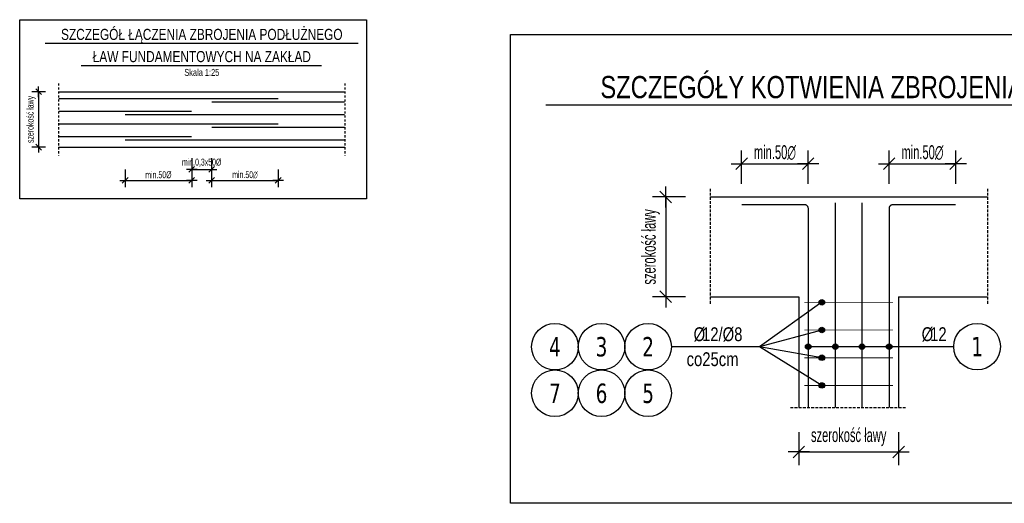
# Model space of a CAD drawing. Header units: millimetres. Extents: x -12415 to -10748, y 12360 to 13401.
# Tile 1 of 6: x -12374 to -11486, y 12360 to 12796. Entities that reach past the tile are written whole.
import ezdxf
from ezdxf.enums import TextEntityAlignment as Align

# ---------------------------------------------------------------- set-up
doc = ezdxf.new("R2010")
doc.units = ezdxf.units.MM
doc.header["$LTSCALE"] = 10
doc.linetypes.add('HIDDEN', pattern=[0.375, 0.25, -0.125])
doc.linetypes.add('MP', pattern=[0.36, 0.2, -0.16])
for name, color, linetype in [('1', 2, 'Continuous'), ('2', 1, 'HIDDEN'), ('BA_wic', 1, 'Continuous'), ('BA_wym', 1, 'Continuous'), ('BZ_odn', 1, 'Continuous'), ('BZ_opi2', 4, 'Continuous'), ('BZ_opi4', 53, 'Continuous'), ('BZ_P_wid', 3, 'Continuous'), ('BZ_sym', 7, 'Continuous'), ('BZ_txg', 3, 'Continuous'), ('BZ_txs', 2, 'Continuous'), ('BZ_wis', 2, 'Continuous'), ('BZ_wym', 1, 'Continuous')]:
    doc.layers.add(name, color=color, linetype=linetype)
doc.layers.add('BA_obw', color=230, linetype='Continuous', plot=False)
doc.layers.add('BZ_pom', color=6, linetype='Continuous', plot=False)
doc.styles.add('BIKTBG', font='tahoma.ttf', dxfattribs={"width": 0.85})
doc.styles.add('BIKTG', font='bikromsw.shx', dxfattribs={"width": 0.8})
doc.styles.add('BIKTS', font='bikromsw.shx', dxfattribs={"width": 0.8})
doc.styles.add('BIKWYM', font='bikromsw.shx', dxfattribs={"width": 0.6})
doc.dimstyles.new('BA_KP_50_cm', dxfattribs={"dimscale": 0.5, "dimtxt": 25, "dimasz": 1.666667, "dimexe": 24, "dimexo": 0, "dimgap": 0, "dimtad": 0, "dimdec": 1, "dimrnd": 0.5, "dimzin": 9, "dimdsep": 46, "dimtxsty": 'BIKWYM', "dimblk": 'WYM-KR', "dimblk1": 'WYM-KP', "dimblk2": 'WYM-KP', "dimsah": 1, "dimcen": 0, "dimdle": 20, "dimclrd": 256, "dimclre": 256, "dimclrt": 7, "dimadec": 0, "dimazin": 0, "dimtfac": 0.033333, "dimtdec": 1, "dimtmove": 0, "dimatfit": 3, "dimldrblk": 'WYM-KP', "dimfxl": 1, "dimtvp": 0.8, "dimtolj": 1, "dimarcsym": 0})
doc.dimstyles.new('BA_KR_25_cm', dxfattribs={"dimscale": 0.25, "dimtxt": 25, "dimasz": 1.666667, "dimexe": 24, "dimexo": 0, "dimgap": 0, "dimtad": 0, "dimdec": 1, "dimrnd": 0.5, "dimzin": 9, "dimdsep": 46, "dimtxsty": 'BIKWYM', "dimblk": 'WYM-KR', "dimcen": 0, "dimdle": 20, "dimclrd": 256, "dimclre": 256, "dimclrt": 7, "dimadec": 0, "dimazin": 0, "dimtfac": 0.033333, "dimtdec": 1, "dimtmove": 0, "dimatfit": 3, "dimldrblk": 'WYM-KR', "dimfxl": 1, "dimtvp": 0.8, "dimtolj": 1, "dimarcsym": 0})
doc.dimstyles.new('BZ_KR_25_cm', dxfattribs={"dimscale": 0.25, "dimtxt": 25, "dimasz": 1.666667, "dimexe": 24, "dimexo": 0, "dimgap": 0, "dimtad": 0, "dimdec": 1, "dimrnd": 0.5, "dimzin": 9, "dimdsep": 46, "dimtxsty": 'BIKWYM', "dimblk": 'WYM-KR', "dimcen": 0, "dimdle": 20, "dimclrd": 256, "dimclre": 256, "dimclrt": 2, "dimadec": 0, "dimazin": 0, "dimtfac": 0.033333, "dimtdec": 1, "dimtmove": 0, "dimatfit": 3, "dimldrblk": 'WYM-KR', "dimfxl": 25, "dimfxlon": 1, "dimtvp": 0.8, "dimtolj": 1, "dimarcsym": 0})
doc.dimstyles.new('BZ_KR_50_cm', dxfattribs={"dimscale": 0.5, "dimtxt": 25, "dimasz": 1.666667, "dimexe": 24, "dimexo": 0, "dimgap": 0, "dimtad": 0, "dimdec": 1, "dimrnd": 0.5, "dimzin": 9, "dimdsep": 46, "dimtxsty": 'BIKWYM', "dimblk": 'WYM-KR', "dimcen": 0, "dimdle": 20, "dimclrd": 256, "dimclre": 256, "dimclrt": 7, "dimadec": 0, "dimazin": 0, "dimtfac": 0.033333, "dimtdec": 1, "dimtmove": 0, "dimatfit": 3, "dimldrblk": 'WYM-KR', "dimfxl": 1, "dimtvp": 0.8, "dimtolj": 1, "dimarcsym": 0})

# ---------------------------------------------------------------- blocks, each defined once
blk = doc.blocks.new('WYM-KR')
at = {"linetype": 'ByBlock'}
blk.add_line((11.52, 0), (-11.52, 0), dxfattribs=at)
at = {"color": 7, "linetype": 'ByBlock'}
blk.add_line((6.24, 6.24), (-6.24, -6.24), dxfattribs=at)
blk = doc.blocks.new('*D47')
at = {"layer": 'BA_wym', "lineweight": -2}
for p, q in [((-12218.54, 12671.23), (-12218.54, 12655.23)), ((-12200.54, 12671.23), (-12200.54, 12655.23)), ((-12218.96, 12661.23), (-12219.38, 12661.23)), ((-12218.54, 12661.23), (-12200.54, 12661.23)), ((-12200.13, 12661.23), (-12199.71, 12661.23))]:
    blk.add_line(p, q, dxfattribs=at)
at = {"layer": 'Defpoints', "color": 0}
for p in [(-12218.54, 12671.23), (-12200.54, 12671.23), (-12200.54, 12661.23)]:
    blk.add_point(p, dxfattribs=at)
at = {"layer": 'BA_wym', "lineweight": -2, "xscale": 0.4166666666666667, "yscale": 0.4166666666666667, "zscale": 0.4166666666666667}
blk.add_blockref('WYM-KR', (-12218.54, 12661.23), dxfattribs=at)
at = {"layer": 'BA_wym', "lineweight": -2, "xscale": 0.4166666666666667, "yscale": 0.4166666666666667, "zscale": 0.4166666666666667, "rotation": 180}
blk.add_blockref('WYM-KR', (-12200.54, 12661.23), dxfattribs=at)
at = {"layer": 'BA_wym', "color": 7, "lineweight": -2, "insert": (-12209.54, 12667.18), "char_height": 6.25, "attachment_point": 5, "style": 'BIKWYM'}
blk.add_mtext('\\A1;min.0,3x50%%C', dxfattribs=at)
blk = doc.blocks.new('*D48')
at = {"layer": 'BA_wym', "lineweight": -2}
for p, q in [((-12200.54, 12661.23), (-12200.54, 12645.23)), ((-12140.54, 12661.23), (-12140.54, 12645.23)), ((-12200.13, 12651.23), (-12140.96, 12651.23))]:
    blk.add_line(p, q, dxfattribs=at)
at = {"layer": 'Defpoints', "color": 0}
for p in [(-12200.54, 12661.23), (-12140.54, 12661.23), (-12140.54, 12651.23)]:
    blk.add_point(p, dxfattribs=at)
at = {"layer": 'BA_wym', "lineweight": -2, "xscale": 0.4166666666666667, "yscale": 0.4166666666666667, "zscale": 0.4166666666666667, "rotation": 180}
blk.add_blockref('WYM-KR', (-12200.54, 12651.23), dxfattribs=at)
at = {"layer": 'BA_wym', "lineweight": -2, "xscale": 0.4166666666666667, "yscale": 0.4166666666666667, "zscale": 0.4166666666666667}
blk.add_blockref('WYM-KR', (-12140.54, 12651.23), dxfattribs=at)
at = {"layer": 'BA_wym', "color": 7, "lineweight": -2, "insert": (-12170.54, 12656.23), "char_height": 6.25, "attachment_point": 5, "style": 'BIKWYM'}
blk.add_mtext('\\A1;\\Fbikromsw.shx|c1;min.50∅', dxfattribs=at)
blk = doc.blocks.new('*D49')
at = {"layer": 'BA_wym', "lineweight": -2}
for p, q in [((-12278.54, 12661.23), (-12278.54, 12645.23)), ((-12218.54, 12661.23), (-12218.54, 12645.23)), ((-12278.13, 12651.23), (-12218.96, 12651.23))]:
    blk.add_line(p, q, dxfattribs=at)
at = {"layer": 'Defpoints', "color": 0}
for p in [(-12278.54, 12661.23), (-12218.54, 12661.23), (-12218.54, 12651.23)]:
    blk.add_point(p, dxfattribs=at)
at = {"layer": 'BA_wym', "lineweight": -2, "xscale": 0.4166666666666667, "yscale": 0.4166666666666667, "zscale": 0.4166666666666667, "rotation": 180}
blk.add_blockref('WYM-KR', (-12278.54, 12651.23), dxfattribs=at)
at = {"layer": 'BA_wym', "lineweight": -2, "xscale": 0.4166666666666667, "yscale": 0.4166666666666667, "zscale": 0.4166666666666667}
blk.add_blockref('WYM-KR', (-12218.54, 12651.23), dxfattribs=at)
at = {"layer": 'BA_wym', "color": 7, "lineweight": -2, "insert": (-12248.54, 12656.23), "char_height": 6.25, "attachment_point": 5, "style": 'BIKWYM'}
blk.add_mtext('\\A1;min.50%%C', dxfattribs=at)
blk = doc.blocks.new('eoprz')
blk = doc.blocks.new('*D50')
at = {"layer": 'BZ_wym', "lineweight": -2}
for p, q in [((-12350.29, 12731.23), (-12362.54, 12731.23)), ((-12356.54, 12731.64), (-12356.54, 12732.06)), ((-12356.54, 12731.23), (-12356.54, 12681.23)), ((-12350.29, 12681.23), (-12362.54, 12681.23)), ((-12356.54, 12680.81), (-12356.54, 12680.39))]:
    blk.add_line(p, q, dxfattribs=at)
at = {"layer": 'Defpoints', "color": 0}
for p in [(-12338.54, 12731.23), (-12356.54, 12681.23), (-12338.54, 12681.23)]:
    blk.add_point(p, dxfattribs=at)
at = {"layer": 'BZ_wym', "lineweight": -2, "xscale": 0.4166666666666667, "yscale": 0.4166666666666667, "zscale": 0.4166666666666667}
for p, rotation in [((-12356.54, 12731.23), 270), ((-12356.54, 12681.23), 90)]:
    blk.add_blockref('WYM-KR', p, dxfattribs=dict(at, rotation=rotation))
at = {"layer": 'BZ_wym', "color": 2, "lineweight": -2, "insert": (-12363.21, 12706.23), "char_height": 6.25, "attachment_point": 5, "rotation": 90, "style": 'BIKWYM'}
blk.add_mtext('\\A1;\\Fbikromsw.shx|c1;\\C7;szerokość ławy', dxfattribs=at)
blk = doc.blocks.new('*D51')
at = {"layer": 'BZ_wym', "lineweight": -2}
for p, q in [((-11773.23, 12636.29), (-11803.23, 12636.29)), ((-11791.23, 12637.13), (-11791.23, 12637.96)), ((-11791.23, 12636.29), (-11791.23, 12546.29)), ((-11773.23, 12546.29), (-11803.23, 12546.29)), ((-11791.23, 12545.46), (-11791.23, 12544.63))]:
    blk.add_line(p, q, dxfattribs=at)
at = {"layer": 'Defpoints', "color": 0}
for p in [(-11773.23, 12636.29), (-11791.23, 12546.29), (-11773.23, 12546.29)]:
    blk.add_point(p, dxfattribs=at)
at = {"layer": 'BZ_wym', "lineweight": -2, "xscale": 0.8333333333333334, "yscale": 0.8333333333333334, "zscale": 0.8333333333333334}
for p, rotation in [((-11791.23, 12636.29), 270), ((-11791.23, 12546.29), 90)]:
    blk.add_blockref('WYM-KR', p, dxfattribs=dict(at, rotation=rotation))
at = {"layer": 'BZ_wym', "color": 7, "lineweight": -2, "insert": (-11804.57, 12591.29), "char_height": 12.5, "attachment_point": 5, "rotation": 90, "style": 'BIKWYM'}
blk.add_mtext('\\A1;szerokość ławy', dxfattribs=at)
blk = doc.blocks.new('*D52')
at = {"layer": 'BZ_wym', "lineweight": -2}
for p, q in [((-11671.23, 12424.29), (-11671.23, 12394.29)), ((-11581.23, 12424.29), (-11581.23, 12394.29)), ((-11672.07, 12406.29), (-11672.9, 12406.29)), ((-11671.23, 12406.29), (-11581.23, 12406.29)), ((-11580.4, 12406.29), (-11579.57, 12406.29))]:
    blk.add_line(p, q, dxfattribs=at)
at = {"layer": 'Defpoints', "color": 0}
for p in [(-11671.23, 12424.29), (-11581.23, 12424.29), (-11581.23, 12406.29)]:
    blk.add_point(p, dxfattribs=at)
at = {"layer": 'BZ_wym', "lineweight": -2, "xscale": 0.8333333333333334, "yscale": 0.8333333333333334, "zscale": 0.8333333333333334}
blk.add_blockref('WYM-KR', (-11671.23, 12406.29), dxfattribs=at)
at = {"layer": 'BZ_wym', "lineweight": -2, "xscale": 0.8333333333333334, "yscale": 0.8333333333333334, "zscale": 0.8333333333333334, "rotation": 180}
blk.add_blockref('WYM-KR', (-11581.23, 12406.29), dxfattribs=at)
at = {"layer": 'BZ_wym', "color": 7, "lineweight": -2, "insert": (-11626.23, 12419.63), "char_height": 12.5, "attachment_point": 5, "style": 'BIKWYM'}
blk.add_mtext('\\A1;\\Fbikromsw.shx|c1;szerokość ławy', dxfattribs=at)
blk = doc.blocks.new('*D53')
at = {"layer": 'BZ_wym', "lineweight": -2}
for p, q in [((-11722.73, 12648.27), (-11722.73, 12678.29)), ((-11662.73, 12648.27), (-11662.73, 12678.29)), ((-11721.9, 12666.29), (-11663.57, 12666.29))]:
    blk.add_line(p, q, dxfattribs=at)
at = {"layer": 'Defpoints', "color": 0}
for p in [(-11662.73, 12666.29), (-11722.73, 12648.27), (-11662.73, 12648.27)]:
    blk.add_point(p, dxfattribs=at)
at = {"layer": 'BZ_wym', "lineweight": -2, "xscale": 0.8333333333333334, "yscale": 0.8333333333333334, "zscale": 0.8333333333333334, "rotation": 180}
blk.add_blockref('WYM-KR', (-11722.73, 12666.29), dxfattribs=at)
at = {"layer": 'BZ_wym', "lineweight": -2, "xscale": 0.8333333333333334, "yscale": 0.8333333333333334, "zscale": 0.8333333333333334}
blk.add_blockref('WYM-KR', (-11662.73, 12666.29), dxfattribs=at)
at = {"layer": 'BZ_wym', "color": 7, "lineweight": -2, "insert": (-11692.73, 12676.29), "char_height": 12.5, "attachment_point": 5, "style": 'BIKWYM'}
blk.add_mtext('\\A1;\\Fbikromsw.shx|c1;\\C7;min.50∅', dxfattribs=at)
blk = doc.blocks.new('*D54')
at = {"layer": 'BZ_wym', "lineweight": -2}
for p, q in [((-11589.73, 12648.27), (-11589.73, 12678.29)), ((-11529.73, 12648.27), (-11529.73, 12678.29)), ((-11588.9, 12666.29), (-11530.57, 12666.29))]:
    blk.add_line(p, q, dxfattribs=at)
at = {"layer": 'Defpoints', "color": 0}
for p in [(-11529.73, 12666.29), (-11589.73, 12648.27), (-11529.73, 12648.27)]:
    blk.add_point(p, dxfattribs=at)
at = {"layer": 'BZ_wym', "lineweight": -2, "xscale": 0.8333333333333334, "yscale": 0.8333333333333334, "zscale": 0.8333333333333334, "rotation": 180}
blk.add_blockref('WYM-KR', (-11589.73, 12666.29), dxfattribs=at)
at = {"layer": 'BZ_wym', "lineweight": -2, "xscale": 0.8333333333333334, "yscale": 0.8333333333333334, "zscale": 0.8333333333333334}
blk.add_blockref('WYM-KR', (-11529.73, 12666.29), dxfattribs=at)
at = {"layer": 'BZ_wym', "color": 7, "lineweight": -2, "insert": (-11559.73, 12676.29), "char_height": 12.5, "attachment_point": 5, "style": 'BIKWYM'}
blk.add_mtext('\\A1;\\Fbikromsw.shx|c1;\\C7;min.50∅', dxfattribs=at)
blk = doc.blocks.new('bik_BlkOpPretU', base_point=(18572.85, 5991.36))
at = {"layer": 'BZ_opi2', "style": 'BIKTBG', "width": 0.8}
blk.add_attdef('NUMER', text='', height=26.25, dxfattribs=at).set_placement((18420.64, 5991.36), align=Align.MIDDLE_CENTER)
at = {"layer": 'BZ_opi4', "style": 'BIKTS', "width": 0.8}
for tag, p in [('SZTUK', (18467.14, 5998.86)), ('PRZEDR_FI', (18535, 5998.86)), ('PRZEKROJ', (18546.43, 5998.86)), ('UWAGA', (18467.14, 5965.11))]:
    blk.add_attdef(tag, p, '', height=18.75, dxfattribs=at)
at = {"layer": 'BZ_pom', "width": 0.8}
for tag, p, height, style in [('POZYCJA', (18452.14, 6028.86), 26.25, 'BIKTBG'), ('GATUNEK', (18346.58, 6028.86), 18.75, 'BIKTS'), ('METODA_L', (18348.57, 5991.36), 18.75, 'BIKTS')]:
    blk.add_attdef(tag, p, '', height=height, dxfattribs=dict(at, style=style))
at = {"layer": 'BZ_wym', "width": 0.8}
for tag, p, height, style, flags in [('PRZEDR_L', (18467.14, 5936.98), 18.75, 'BIKTS', 1), ('DLUGOSC', (18467.14, 5908.86), 18.75, 'BIKTS', 1), ('TYP_PRETA', (18467.14, 5880.73), 18.75, 'BIKTS', 3), ('PRZEDR_NR', (18467.14, 5852.61), 26.25, 'BIKTBG', 1), ('PRZEDR_SZT', (18467.14, 5824.48), 18.75, 'BIKTS', 1), ('EURO_KOD', (18467.14, 5796.36), 18.75, 'BIKTS', 3), ('EURO_KOD_SEGMENTY', (18507.85, 5796.36), 18.75, 'BIKTS', 3), ('HAK_1', (18467.14, 5768.23), 18.75, 'BIKTS', 3), ('HAK_2', (18467.14, 5740.11), 18.75, 'BIKTS', 3), ('ID', (18467.14, 5711.98), 18.75, 'BIKTS', 3), ('ID_C', (18467.14, 5683.86), 18.75, 'BIKTS', 3), ('b_atr_0', (18467.14, 5655.73), 18.75, 'BIKTS', 3)]:
    blk.add_attdef(tag, p, '', height=height, dxfattribs=dict(at, style=style, flags=flags))
blk = doc.blocks.new('WYM-KP')
blk.add_hatch(color=256).paths.add_polyline_path([(3, 0, 1), (-3, 0, 1)])
blk.add_circle((0, 0), 3)

msp = doc.modelspace()

# ---------------------------------------------------------------- linework, layer by layer
at = {"layer": '1'}
for p, q in [((-11751.23, 12636.29), (-11501.23, 12636.29)), ((-11751.23, 12546.29), (-11671.23, 12546.29)), ((-11671.23, 12546.29), (-11671.23, 12446.29)), ((-11581.23, 12546.29), (-11581.23, 12446.29)), ((-11581.23, 12546.29), (-11501.23, 12546.29))]:
    msp.add_line(p, q, dxfattribs=at)
at = {"layer": '2'}
for p, q in [((-11751.23, 12643.79), (-11751.23, 12538.79)), ((-11501.23, 12643.79), (-11501.23, 12538.79)), ((-11678.73, 12446.29), (-11573.73, 12446.29))]:
    msp.add_line(p, q, dxfattribs=at)
at = {"layer": 'BA_obw'}
for points in [[(-12373.6, 12796.23), (-12061.01, 12796.23), (-12061.01, 12634.62), (-12373.6, 12634.62)], [(-11931.25, 12782.87), (-10809.15, 12782.87), (-10809.15, 12359.96), (-11931.25, 12359.96)]]:
    msp.add_lwpolyline(points, close=True, dxfattribs=at)
at = {"layer": 'BA_wic', "linetype": 'MP'}
for p, q in [((-12338.54, 12738.73), (-12338.54, 12673.73)), ((-12080.54, 12738.73), (-12080.54, 12673.73))]:
    msp.add_line(p, q, dxfattribs=at)
at = {"layer": 'BZ_odn', "color": 252, "lineweight": -2}
for centre in [(-11891.06, 12501.23), (-11849.06, 12501.23), (-11807.06, 12501.23), (-11891.06, 12459.23), (-11849.06, 12459.23), (-11807.06, 12459.23)]:
    msp.add_circle(centre, 21, dxfattribs=at)
at = {"layer": 'BZ_odn', "color": 252}
msp.add_circle((-11510.45, 12501.29), 21, dxfattribs=at)
at = {"layer": 'BZ_P_wid', "lineweight": -2, "const_width": 1.2}
for points in [[(-12338.54, 12724.83), (-12140.54, 12724.83)], [(-12200.54, 12721.83), (-12080.54, 12721.83)], [(-12338.54, 12713.43), (-12218.54, 12713.43)], [(-12338.54, 12702.03), (-12140.54, 12702.03)], [(-12278.54, 12710.43), (-12080.54, 12710.43)], [(-12200.54, 12699.03), (-12080.54, 12699.03)], [(-12338.54, 12690.63), (-12218.54, 12690.63)], [(-12278.54, 12687.63), (-12080.54, 12687.63)], [(-11638.23, 12631.29), (-11638.23, 12631.29), (-11638.23, 12446.29)], [(-11614.23, 12631.29), (-11614.23, 12631.29), (-11614.23, 12446.29)]]:
    msp.add_lwpolyline(points, dxfattribs=at)
for points in [[(-11722.73, 12629.49), (-11666.33, 12629.49, -0.414214), (-11662.73, 12625.89), (-11662.73, 12446.29)], [(-11529.73, 12629.49), (-11586.13, 12629.49, 0.414214), (-11589.73, 12625.89), (-11589.73, 12446.29)]]:
    msp.add_lwpolyline(points, format="xyb", dxfattribs=at)
at = {"layer": 'BZ_P_wid', "color": 8, "lineweight": -2, "const_width": 0.8}
for points in [[(-11666.23, 12541.29), (-11586.23, 12541.29)], [(-11666.23, 12516.29), (-11586.23, 12516.29)], [(-11666.23, 12491.29), (-11586.23, 12491.29)], [(-11666.23, 12466.29), (-11586.23, 12466.29)]]:
    msp.add_lwpolyline(points, dxfattribs=at)
at = {"layer": 'BZ_txg'}
for points in [[(-12350.75, 12774.94), (-12068.44, 12774.94)], [(-12318.23, 12754.94), (-12101.6, 12754.94)], [(-11899.29, 12719.42), (-10835.58, 12719.42)]]:
    msp.add_lwpolyline(points, dxfattribs=at)
at = {"layer": 'BZ_wis'}
for p, q in [((-12338.54, 12731.23), (-12080.54, 12731.23)), ((-12338.54, 12681.23), (-12080.54, 12681.23))]:
    msp.add_line(p, q, dxfattribs=at)

# ---------------------------------------------------------------- block references
at = {"lineweight": -2}
ref = msp.add_blockref('bik_BlkOpPretU', (-11750.35, 12501.23), dxfattribs=dict(at, xscale=2, yscale=2, zscale=2))
ref.add_attrib('NUMER', '2', dxfattribs={"layer": 'BZ_opi2', "lineweight": -2, "height": 17.5, "style": 'BIKTBG', "width": 0.8}).set_placement((-11807.06, 12501.23), align=Align.MIDDLE_CENTER)
ref.add_attrib('PRZEKROJ', '12/%%c8', (-11758.44, 12506.23), dxfattribs={"layer": 'BZ_opi4', "lineweight": -2, "height": 12.5, "style": 'BIKTS', "width": 0.8})
ref.add_attrib('UWAGA', ' co25cm', (-11776.06, 12483.73), dxfattribs={"layer": 'BZ_opi4', "lineweight": -2, "height": 12.5, "style": 'BIKTS', "width": 0.8})
ref.add_attrib('PRZEDR_FI', '%%c', (-11766.06, 12506.23), dxfattribs={"layer": 'BZ_opi4', "lineweight": -2, "height": 12.5, "style": 'BIKTS', "width": 0.8})
ref = msp.add_blockref('bik_BlkOpPretU', (-11576.69, 12501.29))
ref.add_attrib('NUMER', '1', dxfattribs={"layer": 'BZ_opi2', "height": 17.5, "style": 'BIKTBG', "width": 0.8}).set_placement((-11510.45, 12501.29), align=Align.MIDDLE_CENTER)
ref.add_attrib('PRZEKROJ', '12', (-11552.82, 12506.29), dxfattribs={"layer": 'BZ_opi4', "height": 12.5, "style": 'BIKTS', "width": 0.8})
ref.add_attrib('PRZEDR_FI', '%%c', (-11560.44, 12506.29), dxfattribs={"layer": 'BZ_opi4', "height": 12.5, "style": 'BIKTS', "width": 0.8})
ref = msp.add_blockref('bik_BlkOpPretU', (-11834.35, 12501.23), dxfattribs=dict(at, xscale=2, yscale=2, zscale=2))
ref.add_attrib('NUMER', '4', dxfattribs={"layer": 'BZ_opi2', "lineweight": -2, "height": 17.5, "style": 'BIKTBG', "width": 0.8}).set_placement((-11891.06, 12501.23), align=Align.MIDDLE_CENTER)
ref = msp.add_blockref('bik_BlkOpPretU', (-11792.35, 12501.23), dxfattribs=dict(at, xscale=2, yscale=2, zscale=2))
ref.add_attrib('NUMER', '3', dxfattribs={"layer": 'BZ_opi2', "lineweight": -2, "height": 17.5, "style": 'BIKTBG', "width": 0.8}).set_placement((-11849.06, 12501.23), align=Align.MIDDLE_CENTER)
ref = msp.add_blockref('bik_BlkOpPretU', (-11834.35, 12459.23), dxfattribs=dict(at, xscale=2, yscale=2, zscale=2))
ref.add_attrib('NUMER', '7', dxfattribs={"layer": 'BZ_opi2', "lineweight": -2, "height": 17.5, "style": 'BIKTBG', "width": 0.8}).set_placement((-11891.06, 12459.23), align=Align.MIDDLE_CENTER)
ref = msp.add_blockref('bik_BlkOpPretU', (-11792.35, 12459.23), dxfattribs=dict(at, xscale=2, yscale=2, zscale=2))
ref.add_attrib('NUMER', '6', dxfattribs={"layer": 'BZ_opi2', "lineweight": -2, "height": 17.5, "style": 'BIKTBG', "width": 0.8}).set_placement((-11849.06, 12459.23), align=Align.MIDDLE_CENTER)
ref = msp.add_blockref('bik_BlkOpPretU', (-11750.35, 12459.23), dxfattribs=dict(at, xscale=2, yscale=2, zscale=2))
ref.add_attrib('NUMER', '5', dxfattribs={"layer": 'BZ_opi2', "lineweight": -2, "height": 17.5, "style": 'BIKTBG', "width": 0.8}).set_placement((-11807.06, 12459.23), align=Align.MIDDLE_CENTER)
at = {"layer": 'BZ_sym'}
ref = msp.add_blockref('eoprz', (-12209.41, 12774.94), dxfattribs=dict(at, xscale=0.25, yscale=0.25, zscale=0.25))
ref.add_attrib('Nazwa', 'SZCZEGÓŁ ŁĄCZENIA ZBROJENIA PODŁUŻNEGO', dxfattribs={"layer": 'BZ_txg', "height": 10, "style": 'BIKTG', "width": 0.8}).set_placement((-12209.41, 12782.94), align=Align.MIDDLE_CENTER)
ref = msp.add_blockref('eoprz', (-12209.41, 12754.94), dxfattribs=dict(at, xscale=0.25, yscale=0.25, zscale=0.25))
ref.add_attrib('Nazwa', 'ŁAW FUNDAMENTOWYCH NA ZAKŁAD', dxfattribs={"layer": 'BZ_txg', "height": 10, "style": 'BIKTG', "width": 0.8}).set_placement((-12209.41, 12762.94), align=Align.MIDDLE_CENTER)
ref.add_attrib('Skala', 'Skala 1:25', dxfattribs={"layer": 'BZ_txs', "height": 6.25, "style": 'BIKTS', "width": 0.8}).set_placement((-12209.41, 12748.69), align=Align.MIDDLE_CENTER)
ref = msp.add_blockref('eoprz', (-11368.08, 12719.42), dxfattribs=dict(at, xscale=0.5, yscale=0.5, zscale=0.5))
ref.add_attrib('Nazwa', 'SZCZEGÓŁY KOTWIENIA ZBROJENIA PODŁUŻNEGO ŁAW FUNDAMENTOWYCH W NAROŻACH', dxfattribs={"layer": 'BZ_txg', "height": 20, "style": 'BIKTG', "width": 0.8}).set_placement((-11368.08, 12735.42), align=Align.MIDDLE_CENTER)

# ---------------------------------------------------------------- dimensions: what is measured, and where the dimension line sits
at = {"layer": 'BA_wym', "lineweight": -2}
dim = msp.add_linear_dim(base=(-12200.54, 12661.23), p1=(-12218.54, 12671.23), p2=(-12200.54, 12671.23), text='min.0,3x50%%C', dimstyle='BA_KR_25_cm', override={"dimtxsty": 'BIKWYM', "dimatfit": 1}, dxfattribs=at)
dim.commit()
dim.dimension.update_dxf_attribs({"geometry": '*D47', "text_midpoint": (-12209.54, 12661.23), "dimtype": 160})
for base, p1, p2, text, picture, middle in [((-12218.54, 12651.23), (-12278.54, 12661.23), (-12218.54, 12661.23), 'min.50%%C', '*D49', (-12248.54, 12656.23)), ((-12140.54, 12651.23), (-12200.54, 12661.23), (-12140.54, 12661.23), '\\Fbikromsw.shx|c1;min.50∅', '*D48', (-12170.54, 12656.23))]:
    dim = msp.add_linear_dim(base=base, p1=p1, p2=p2, text=text, dimstyle='BA_KR_25_cm', override={"dimtxsty": 'BIKWYM', "dimatfit": 1}, dxfattribs=at)
    dim.commit()
    dim.dimension.update_dxf_attribs({"geometry": picture, "text_midpoint": middle})
at = {"layer": 'BZ_wym', "lineweight": -2}
for base, p1, p2, text, dimstyle, override, picture, middle in [((-12356.54, 12681.23), (-12338.54, 12731.23), (-12338.54, 12681.23), '\\Fbikromsw.shx|c1;\\C7;szerokość ławy', 'BZ_KR_25_cm', {"dimtxsty": 'BIKWYM', "dimatfit": 1}, '*D50', (-12356.54, 12706.23)), ((-11791.23, 12546.29), (-11773.23, 12636.29), (-11773.23, 12546.29), 'szerokość ławy', 'BZ_KR_50_cm', {"dimblk": 'WYM-KR'}, '*D51', (-11791.23, 12591.29))]:
    dim = msp.add_linear_dim(base=base, p1=p1, p2=p2, angle=90, text=text, dimstyle=dimstyle, override=override, dxfattribs=at)
    dim.commit()
    dim.dimension.update_dxf_attribs({"geometry": picture, "text_midpoint": middle, "dimtype": 160})
for base, p1, p2, picture, middle in [((-11662.73, 12666.29), (-11722.73, 12648.27), (-11662.73, 12648.27), '*D53', (-11692.73, 12676.29)), ((-11529.73, 12666.29), (-11589.73, 12648.27), (-11529.73, 12648.27), '*D54', (-11559.73, 12676.29))]:
    dim = msp.add_linear_dim(base=base, p1=p1, p2=p2, text='\\Fbikromsw.shx|c1;\\C7;min.50∅', dimstyle='BZ_KR_50_cm', override={"dimblk": 'WYM-KR'}, dxfattribs=at)
    dim.commit()
    dim.dimension.update_dxf_attribs({"geometry": picture, "text_midpoint": middle})
dim = msp.add_linear_dim(base=(-11581.23, 12406.29), p1=(-11671.23, 12424.29), p2=(-11581.23, 12424.29), text='\\Fbikromsw.shx|c1;szerokość ławy', dimstyle='BZ_KR_50_cm', override={"dimtxsty": 'BIKWYM'}, dxfattribs=at)
dim.commit()
dim.dimension.update_dxf_attribs({"geometry": '*D52', "text_midpoint": (-11626.23, 12406.29), "dimtype": 160})

# ---------------------------------------------------------------- leaders
at = {"layer": 'BZ_odn', "color": 252, "lineweight": -2}
for points in [[(-11650.43, 12541.29), (-11706.5, 12501.23), (-11786.06, 12501.23)], [(-11650.43, 12516.29), (-11706.5, 12501.23), (-11786.06, 12501.23)], [(-11650.43, 12491.29), (-11706.5, 12501.23), (-11786.06, 12501.23)], [(-11650.43, 12466.29), (-11706.5, 12501.23), (-11786.06, 12501.23)]]:
    msp.add_leader(points, dimstyle='BA_KP_50_cm', override={"dimclrd": 252}, dxfattribs=at)
at = {"layer": 'BZ_odn', "color": 252}
for points in [[(-11662.73, 12501.29), (-11581.23, 12501.29), (-11531.45, 12501.29)], [(-11638.23, 12501.29), (-11581.23, 12501.29), (-11531.45, 12501.29)], [(-11614.23, 12501.29), (-11581.23, 12501.29), (-11531.45, 12501.29)], [(-11589.73, 12501.29), (-11581.23, 12501.29), (-11531.45, 12501.29)]]:
    msp.add_leader(points, dimstyle='BA_KP_50_cm', override={"dimclrd": 252}, dxfattribs=at)

doc.saveas('drawing.dxf')
